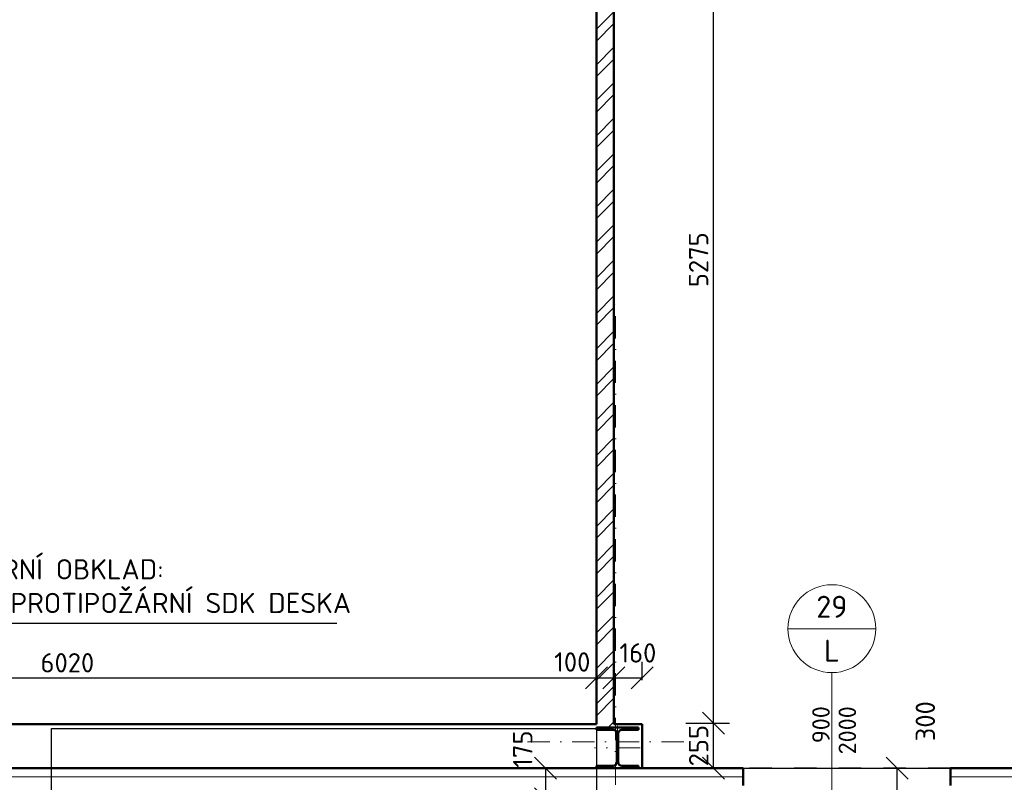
# Model space of a CAD drawing. Header units: millimetres. Extents: x -118752 to 407724, y -73278 to 155058.
# Tile 51 of 256: x 94043 to 99646, y -28014 to -23675. Entities that reach past the tile are written whole.
import ezdxf
from ezdxf.enums import TextEntityAlignment as Align

# ---------------------------------------------------------------- set-up
doc = ezdxf.new("R2010")
doc.units = ezdxf.units.MM
doc.header["$LTSCALE"] = 10
doc.linetypes.add('DASHDOT', pattern=[25.4, 12.7, -6.35, 0, -6.35])
for name, color, linetype, lineweight in [('CKBUBLINY', 1, 'Continuous', 18), ('CKBUBLINY_POPIS', 3, 'Continuous', 25), ('CKDVERE_OSY', 1, 'Continuous', 18), ('CKDVERE_POPIS', 3, 'Continuous', 25), ('CKIZOLACE', 1, 'Continuous', 18), ('CKKOTY', 3, 'Continuous', 25), ('CKRASTR', 7, 'DASHDOT', 15), ('CKSCHODY_PODROVINOU', 7, 'Continuous', 25), ('CKSTENY_NADROVINOU', 7, 'DASHDOT', 25), ('CKSTENY_PODROVINOU', 7, 'Continuous', 25), ('CKSTENY_REZ', 6, 'Continuous', 50), ('CKTEXTY_MALE', 3, 'Continuous', 18), ('CSPROFILY_OSY', 1, 'DASHDOT', 18), ('CSPROFILY_REZY', 4, 'Continuous', 50), ('srafy', 7, 'Continuous', 18)]:
    doc.layers.add(name, color=color, linetype=linetype, lineweight=lineweight)
doc.styles.get("Standard").update_dxf_attribs({"font": 'isocpeur.ttf'})
doc.linetypes.add('IZOLACE_POLYSTYREN_PENOVY', pattern='A,0.001,[228,CADKON.SHX,S=0.1,R=0,X=0,Y=0],-2', length=2.001)
doc.dimstyles.new('CADKON', dxfattribs={"dimscale": 50, "dimtxt": 2.2, "dimasz": 2.5, "dimexe": 1.8, "dimexo": 5, "dimgap": 0.6, "dimtad": 1, "dimrnd": 1, "dimtxsty": 'Standard', "dimblk1": 'OBLIQUE', "dimblk2": 'OBLIQUE', "dimsah": 1, "dimcen": 2.5, "dimadec": 1, "dimazin": 2, "dimtfac": 1, "dimtdec": 4, "dimtix": 1, "dimtmove": 2, "dimatfit": 3, "dimldrblk": 'OPEN30', "dimfxl": 5, "dimfxlon": 1, "dimtolj": 1, "dimarcsym": 0})
doc.dimstyles.new('CADKON$7', dxfattribs={"dimscale": 100, "dimtxt": 2.5, "dimasz": 2.5, "dimexe": 1.8, "dimexo": 5, "dimgap": 0.6, "dimtad": 1, "dimrnd": 1, "dimtxsty": 'Standard', "dimblk1": 'OBLIQUE', "dimblk2": 'OBLIQUE', "dimsah": 1, "dimcen": 2.5, "dimadec": 1, "dimazin": 2, "dimtfac": 1, "dimtdec": 4, "dimtix": 1, "dimtmove": 0, "dimatfit": 3, "dimldrblk": 'DOTSMALL', "dimfxl": 5, "dimfxlon": 1, "dimtfill": 1, "dimtolj": 1, "dimarcsym": 0})

# ---------------------------------------------------------------- blocks, each defined once
blk = doc.blocks.new('_OBLIQUE')
at = {"color": 0, "linetype": 'ByBlock'}
blk.add_line((-0.5, -0.5), (0.5, 0.5), dxfattribs=at)
blk = doc.blocks.new('*D8105')
at = {"layer": 'CKKOTY', "color": 0, "lineweight": -2}
for p, q in [((96824.4, -27933), (96945.4, -27933)), ((97035.4, -27933), (97035.4, -28107.9)), ((96824.4, -28107.9), (96945.4, -28107.9))]:
    blk.add_line(p, q, dxfattribs=at)
at = {"layer": 'Defpoints', "color": 0}
for p in [(97324.4, -27933), (97035.4, -28107.9), (97324.4, -28107.9)]:
    blk.add_point(p, dxfattribs=at)
at = {"layer": 'CKKOTY', "color": 0, "lineweight": -2, "xscale": 125, "yscale": 125, "zscale": 125}
for p, rotation in [((97035.4, -27933), 90), ((97035.4, -28107.9), 270)]:
    blk.add_blockref('_OBLIQUE', p, dxfattribs=dict(at, rotation=rotation))
at = {"layer": 'CKKOTY', "color": 0, "insert": (96905.3, -27825.5), "char_height": 110, "attachment_point": 5, "rotation": 90}
blk.add_mtext('\\A1;175', dxfattribs=at)
blk = doc.blocks.new('_Open90')
at = {"color": 0, "lineweight": -2}
for p, q in [((-0.5, 0.5), (0, 0)), ((0, 0), (-1, 0)), ((0, 0), (-0.5, -0.5))]:
    blk.add_line(p, q, dxfattribs=at)
blk = doc.blocks.new('*D8114')
at = {"layer": 'CKKOTY', "color": 0, "lineweight": -2}
for p, q in [((98839.4, -27933), (98945.8, -27933)), ((99035.8, -28233), (99035.8, -27933)), ((98864.4, -28233), (98945.8, -28233))]:
    blk.add_line(p, q, dxfattribs=at)
at = {"layer": 'Defpoints', "color": 0}
for p in [(99035.8, -27933), (99339.4, -27933), (99364.4, -28233)]:
    blk.add_point(p, dxfattribs=at)
at = {"layer": 'CKKOTY', "color": 0, "lineweight": -2, "xscale": 125, "yscale": 125, "zscale": 125}
for p, rotation in [((99035.8, -27933), 90), ((99035.8, -28233), 270)]:
    blk.add_blockref('_OBLIQUE', p, dxfattribs=dict(at, rotation=rotation))
at = {"layer": 'CKKOTY', "color": 0, "insert": (99196.3, -27666.7), "char_height": 110, "attachment_point": 5, "rotation": 90}
blk.add_mtext('\\A1;300', dxfattribs=at)
blk = doc.blocks.new('_Open30')
at = {"color": 0, "lineweight": -2}
for p, q in [((-1, 0.268), (0, 0)), ((0, 0), (-1, -0.268)), ((0, 0), (-1, 0))]:
    blk.add_line(p, q, dxfattribs=at)
blk = doc.blocks.new('*D8857')
at = {"layer": 'CKKOTY', "color": 0, "lineweight": -2}
for p, q in [((97834.4, -27678), (98081.3, -27678)), ((97991.3, -27933), (97991.3, -27678)), ((97834.4, -27933), (98081.3, -27933))]:
    blk.add_line(p, q, dxfattribs=at)
at = {"layer": 'Defpoints', "color": 0}
for p in [(97584.4, -27678), (97991.3, -27678), (97584.4, -27933)]:
    blk.add_point(p, dxfattribs=at)
at = {"layer": 'CKKOTY', "color": 0, "lineweight": -2, "xscale": 125, "yscale": 125, "zscale": 125}
for p, rotation in [((97991.3, -27678), 270), ((97991.3, -27933), 90)]:
    blk.add_blockref('_OBLIQUE', p, dxfattribs=dict(at, rotation=rotation))
at = {"layer": 'CKKOTY', "color": 0, "insert": (97906.3, -27805.5), "char_height": 110, "attachment_point": 5, "rotation": 90}
blk.add_mtext('\\A1;255', dxfattribs=at)
blk = doc.blocks.new('*D8858')
at = {"layer": 'CKKOTY', "color": 0, "lineweight": -2}
for p, q in [((97809.4, -22403), (98081.3, -22403)), ((97991.3, -27678), (97991.3, -22403)), ((97834.4, -27678), (98081.3, -27678))]:
    blk.add_line(p, q, dxfattribs=at)
at = {"layer": 'Defpoints', "color": 0}
for p in [(97559.4, -22403), (97991.3, -22403), (97584.4, -27678)]:
    blk.add_point(p, dxfattribs=at)
at = {"layer": 'CKKOTY', "color": 0, "lineweight": -2, "xscale": 125, "yscale": 125, "zscale": 125}
for p, rotation in [((97991.3, -22403), 90), ((97991.3, -27678), 270)]:
    blk.add_blockref('_OBLIQUE', p, dxfattribs=dict(at, rotation=rotation))
at = {"layer": 'CKKOTY', "color": 0, "insert": (97906.3, -25040.5), "char_height": 110, "attachment_point": 5, "rotation": 90}
blk.add_mtext('\\A1;5275', dxfattribs=at)
blk = doc.blocks.new('*D8918')
at = {"layer": 'CKKOTY', "color": 0, "lineweight": -2}
for p, q in [((91304.4, -27433), (91304.4, -27329)), ((97324.4, -27433), (97324.4, -27329)), ((91304.4, -27419), (97324.4, -27419))]:
    blk.add_line(p, q, dxfattribs=at)
at = {"layer": 'Defpoints', "color": 0}
for p in [(97324.4, -27419), (91304.4, -27683), (97324.4, -27683)]:
    blk.add_point(p, dxfattribs=at)
at = {"layer": 'CKKOTY', "color": 0, "lineweight": -2, "xscale": 125, "yscale": 125, "zscale": 125, "rotation": 180}
blk.add_blockref('_OBLIQUE', (91304.4, -27419), dxfattribs=at)
at = {"layer": 'CKKOTY', "color": 0, "lineweight": -2, "xscale": 125, "yscale": 125, "zscale": 125}
blk.add_blockref('_OBLIQUE', (97324.4, -27419), dxfattribs=at)
at = {"layer": 'CKKOTY', "color": 0, "insert": (94314.4, -27334), "char_height": 110, "attachment_point": 5}
blk.add_mtext('\\A1;6020', dxfattribs=at)
blk = doc.blocks.new('*D8919')
at = {"layer": 'CKKOTY', "color": 0, "lineweight": -2}
for p, q in [((97324.4, -27433), (97324.4, -27329)), ((97424.4, -27433), (97424.4, -27329)), ((97324.4, -27419), (97424.4, -27419))]:
    blk.add_line(p, q, dxfattribs=at)
at = {"layer": 'Defpoints', "color": 0}
for p in [(97424.4, -27419), (97324.4, -27683), (97424.4, -27683)]:
    blk.add_point(p, dxfattribs=at)
at = {"layer": 'CKKOTY', "color": 0, "lineweight": -2, "xscale": 125, "yscale": 125, "zscale": 125, "rotation": 180}
blk.add_blockref('_OBLIQUE', (97324.4, -27419), dxfattribs=at)
at = {"layer": 'CKKOTY', "color": 0, "lineweight": -2, "xscale": 125, "yscale": 125, "zscale": 125}
blk.add_blockref('_OBLIQUE', (97424.4, -27419), dxfattribs=at)
at = {"layer": 'CKKOTY', "color": 0, "insert": (97187.4, -27329.6), "char_height": 110, "attachment_point": 5}
blk.add_mtext('\\A1;100', dxfattribs=at)
blk = doc.blocks.new('*D8920')
at = {"layer": 'CKKOTY', "color": 0, "lineweight": -2}
for p, q in [((97424.4, -27433), (97424.4, -27329)), ((97584.4, -27433), (97584.4, -27329)), ((97424.4, -27419), (97584.4, -27419))]:
    blk.add_line(p, q, dxfattribs=at)
at = {"layer": 'Defpoints', "color": 0}
for p in [(97584.4, -27419), (97424.4, -27683), (97584.4, -27683)]:
    blk.add_point(p, dxfattribs=at)
at = {"layer": 'CKKOTY', "color": 0, "lineweight": -2, "xscale": 125, "yscale": 125, "zscale": 125, "rotation": 180}
blk.add_blockref('_OBLIQUE', (97424.4, -27419), dxfattribs=at)
at = {"layer": 'CKKOTY', "color": 0, "lineweight": -2, "xscale": 125, "yscale": 125, "zscale": 125}
blk.add_blockref('_OBLIQUE', (97584.4, -27419), dxfattribs=at)
at = {"layer": 'CKKOTY', "color": 0, "insert": (97560.5, -27277.9), "char_height": 110, "attachment_point": 5}
blk.add_mtext('\\A1;160', dxfattribs=at)
blk = doc.blocks.new('CK_S_EXT_HEAHEA240')
for p, q in [((-120, 115), (120, 115)), ((-120, 115), (-120, 103)), ((120, 115), (120, 103)), ((-120, 103), (-24.75, 103)), ((-3.75, -82), (-3.75, 82)), ((3.75, -82), (3.75, 82)), ((120, 103), (24.75, 103)), ((-120, -115), (-120, -103)), ((-120, -103), (-24.75, -103)), ((120, -103), (24.75, -103)), ((120, -115), (120, -103)), ((-120, -115), (120, -115))]:
    blk.add_line(p, q)
for centre, start, end in [((-24.75, 82), 0, 90), ((24.75, 82), 90, 180), ((-24.75, -82), 270, 0), ((24.75, -82), 180, 270)]:
    blk.add_arc(centre, 21, start, end)
blk = doc.blocks.new('CK_BUBBLE_2_0_0')
at = {"color": 0, "linetype": 'ByBlock', "lineweight": -2}
blk.add_line((1, 0), (-1, 0), dxfattribs=at)
blk.add_circle((0, 0), 1, dxfattribs=at)

msp = doc.modelspace()

# ---------------------------------------------------------------- hatches: boundary and pattern name
at = {"layer": 'srafy', "transparency": 33554661}
h = msp.add_hatch(dxfattribs=at)
h.set_pattern_fill('ANSI32', color=256, scale=15, style=0)
h.set_pattern_definition([(45, (0, -47101.15), (-101.02788, 101.02788), []), (45, (67.35, -47101.15), (-101.02788, 101.02788), [])])
edge = h.paths.add_edge_path()
edge.add_line((97424.387, -22402.981), (97444.387, -22402.981))
edge.add_line((97444.387, -22402.981), (97444.387, -22286.231))
edge.add_line((97444.387, -22286.231), (97377.387, -22286.231))
edge.add_arc((97377.387, -22304.231), 18, 90, 180)
edge.add_line((97359.387, -22304.231), (97359.387, -22382.981))
edge.add_line((97359.387, -22382.981), (97349.387, -22382.981))
edge.add_line((97349.387, -22382.981), (97349.387, -22282.981))
edge.add_line((97349.387, -22282.981), (97324.387, -22282.981))
edge.add_line((97324.387, -22282.981), (97324.387, -27702.981))
edge.add_line((97324.387, -27702.981), (97432.373, -27702.981))
edge.add_line((97432.373, -27702.981), (97432.373, -27682.981))
edge.add_line((97432.373, -27682.981), (97424.387, -27682.981))
edge.add_line((97424.387, -27682.981), (97424.387, -22402.981))

# ---------------------------------------------------------------- linework, layer by layer
at = {"layer": 'CKBUBLINY'}
msp.add_line((98664.387, -27072.524), (98664.387, -27072.524), dxfattribs=at)
at = {"layer": 'CKDVERE_OSY'}
msp.add_line((98664.387, -28291.389), (98664.387, -27390.149), dxfattribs=at)
at = {"layer": 'CKIZOLACE', "linetype": 'IZOLACE_POLYSTYREN_PENOVY', "ltscale": 5}
for points in [[(98159.387, -27982.981), (86724.387, -27982.981)], [(100964.387, -27982.981), (99339.387, -27982.981)]]:
    msp.add_lwpolyline(points, dxfattribs=at)
at = {"layer": 'CKRASTR'}
for p, q in [((97432.373, -28282.981), (97432.373, -25282.981)), ((96932.373, -27782.981), (97932.373, -27782.981))]:
    msp.add_line(p, q, dxfattribs=at)
at = {"layer": 'CKSCHODY_PODROVINOU'}
msp.add_lwpolyline([(94224.387, -29993.15), (94224.387, -27707.981), (97324.387, -27707.981), (97324.387, -32307.981), (97324.387, -32308.006)], dxfattribs=at)
at = {"layer": 'CKSTENY_NADROVINOU'}
msp.add_line((99339.387, -27932.981), (98159.387, -27932.981), dxfattribs=at)
at = {"layer": 'CKSTENY_PODROVINOU'}
msp.add_line((86724.387, -27932.981), (100964.387, -27932.981), dxfattribs=at)
at = {"layer": 'CKSTENY_REZ'}
for p, q in [((97324.387, -27682.981), (97324.387, -5632.981)), ((97424.387, -27682.981), (97424.387, -22402.981)), ((91304.387, -27682.981), (97324.387, -27682.981)), ((97424.387, -27682.981), (97584.387, -27682.981)), ((97584.387, -27682.981), (97584.387, -27932.981)), ((83017.955, -27932.981), (98159.387, -27932.981)), ((97324.387, -27932.981), (97424.387, -27932.981)), ((98159.387, -28032.981), (98159.387, -27932.981)), ((100964.387, -27932.981), (99339.387, -27932.981)), ((99339.387, -28032.981), (99339.387, -27932.981))]:
    msp.add_line(p, q, dxfattribs=at)
at = {"layer": 'CSPROFILY_OSY'}
for p, q in [((97444.387, -27692.981), (97444.387, -27942.981)), ((97574.387, -27817.981), (97314.387, -27817.981))]:
    msp.add_line(p, q, dxfattribs=at)

# ---------------------------------------------------------------- block references
at = {"layer": 'CKBUBLINY'}
ref = msp.add_blockref('CK_BUBBLE_2_0_0', (98664.387, -27140.149), dxfattribs=dict(at, xscale=250, yscale=250, zscale=250))
ref.add_attrib('NUM1', '29', dxfattribs={"layer": 'CKBUBLINY_POPIS', "height": 125}).set_placement((98664.387, -27077.649), align=Align.CENTER)
ref.add_attrib('NUM2', 'L', dxfattribs={"layer": 'CKBUBLINY_POPIS', "height": 125}).set_placement((98664.387, -27202.649), align=Align.TOP_CENTER)
at = {"layer": 'CSPROFILY_REZY', "rotation": 180}
msp.add_blockref('CK_S_EXT_HEAHEA240', (97444.387, -27817.981), dxfattribs=at)

# ---------------------------------------------------------------- texts
at = {"layer": 'CKDVERE_POPIS'}
msp.add_text('  900', height=100, rotation=90, dxfattribs=at).set_placement((98652.387, -27750.062), align=Align.CENTER)
msp.add_text(' 2000', height=100, rotation=90, dxfattribs=at).set_placement((98702.387, -27750.062), align=Align.TOP_CENTER)
at = {"layer": 'CKTEXTY_MALE', "insert": (93139.036, -27078.179), "char_height": 115, "attachment_point": 7}
msp.add_mtext('PROTIPOŽÁRNÍ OBKLAD:\\P2x 12,5 mm PROTIPOŽÁRNÍ SDK DESKA\\P', dxfattribs=at)

# ---------------------------------------------------------------- dimensions: what is measured, and where the dimension line sits
at = {"layer": 'CKKOTY'}
dim = msp.add_linear_dim(base=(97991.284, -22402.981), p1=(97584.387, -27677.981), p2=(97559.387, -22402.981), angle=90, dimstyle='CADKON', override={"dimtmove": 2}, dxfattribs=at)
dim.commit()
dim.dimension.update_dxf_attribs({"geometry": '*D8858', "text_midpoint": (97906.284, -25040.481)})
for base, p1, p2, picture, middle in [((97584.387, -27419.013), (97424.387, -27682.981), (97584.387, -27682.981), '*D8920', (97560.518, -27277.931)), ((97424.387, -27419.013), (97324.387, -27682.981), (97424.387, -27682.981), '*D8919', (97187.362, -27329.579))]:
    dim = msp.add_linear_dim(base=base, p1=p1, p2=p2, dimstyle='CADKON', override={"dimtmove": 2}, dxfattribs=at)
    dim.commit()
    dim.dimension.update_dxf_attribs({"geometry": picture, "text_midpoint": middle, "dimtype": 160})
dim = msp.add_linear_dim(base=(97324.387, -27419.013), p1=(91304.387, -27682.981), p2=(97324.387, -27682.981), dimstyle='CADKON', dxfattribs=at)
dim.commit()
dim.dimension.update_dxf_attribs({"geometry": '*D8918', "text_midpoint": (94314.387, -27334.013)})
for base, p1, p2, override, picture, middle in [((99035.833, -27932.981), (99364.387, -28232.981), (99339.387, -27932.981), {"dimscale": 50, "dimexo": 10, "dimtmove": 2}, '*D8114', (99196.264, -27666.747)), ((97035.425, -28107.948), (97324.387, -27932.981), (97324.387, -28107.948), {"dimscale": 50, "dimexo": 10, "dimldrblk": 'Open90'}, '*D8105', (96905.301, -27825.519))]:
    dim = msp.add_linear_dim(base=base, p1=p1, p2=p2, angle=90, dimstyle='CADKON', override=override, dxfattribs=at)
    dim.commit()
    dim.dimension.update_dxf_attribs({"geometry": picture, "text_midpoint": middle, "dimtype": 160})
dim = msp.add_linear_dim(base=(97991.284, -27677.981), p1=(97584.387, -27932.981), p2=(97584.387, -27677.981), angle=90, dimstyle='CADKON', dxfattribs=at)
dim.commit()
dim.dimension.update_dxf_attribs({"geometry": '*D8857', "text_midpoint": (97906.284, -27805.481)})

# ---------------------------------------------------------------- leaders
at = {"layer": 'CKTEXTY_MALE', "annotation_type": 0, "has_hookline": 1, "hookline_direction": 0, "text_width": 2708.25}
msp.add_leader([(92816.212, -27682.981), (93009.036, -27108.179), (93109.036, -27108.179)], dimstyle='CADKON$7', override={"dimscale": 50, "dimtxt": 2.3, "dimasz": 2, "dimfxl": 1, "dimfxlon": 0}, dxfattribs=at)

doc.saveas('drawing.dxf')
